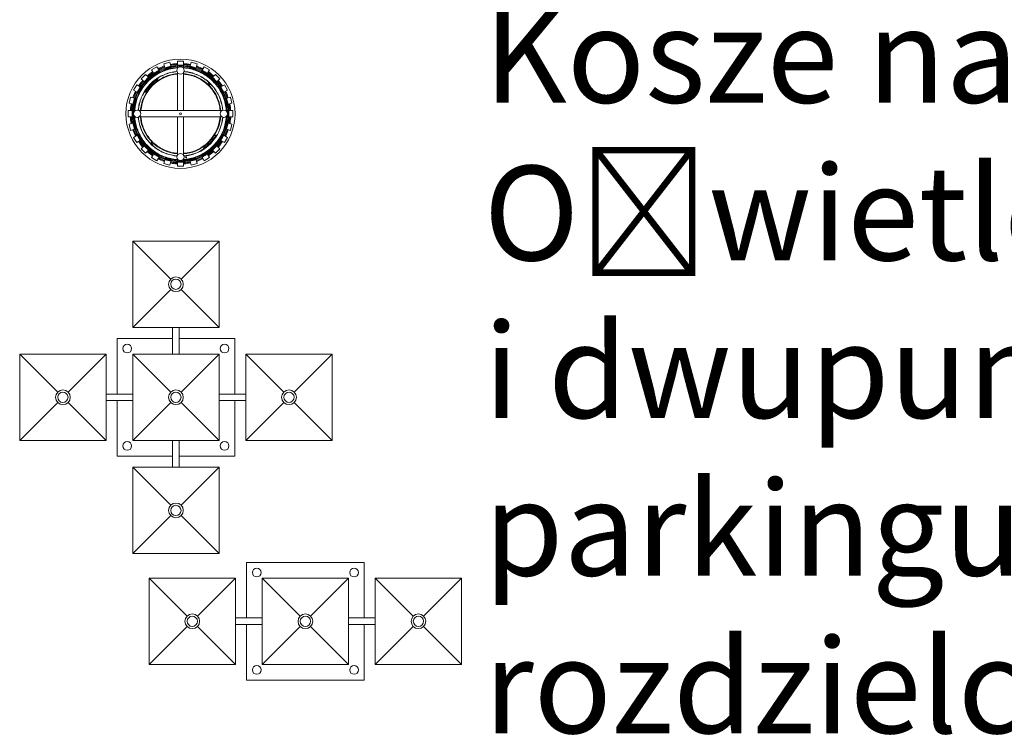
# Model space of a CAD drawing. Extents: x 6601440 to 6601733, y 5738487 to 5738717.
# Tile 122 of 129: x 6601696.06 to 6601700.54, y 5738617.96 to 5738621.2. Entities that reach past the tile are written whole.
import ezdxf

# ---------------------------------------------------------------- set-up
doc = ezdxf.new("R2010")
doc.units = 0
doc.layers.get('0').update_dxf_attribs({"linetype": 'CONTINUOUS'})
doc.layers.add('001_Dark_1 10', color=7, linetype='CONTINUOUS', lineweight=0)
doc.layers.add('001_Dark_1 20', color=7, linetype='CONTINUOUS', lineweight=0)
doc.styles.get("Standard").update_dxf_attribs({"font": 'arial.ttf'})

# ---------------------------------------------------------------- blocks, each defined once
blk = doc.blocks.new('A$C586c8042')
at = {"layer": '001_Dark_1 10'}
for points in [[(-0.0699, 0.2099), (-0.0746, 0.2281), (-0.0475, 0.2354), (-0.0428, 0.2172)], [(-0.0131, 0.2297), (-0.0157, 0.2292), (-0.0235, 0.2287), (-0.0308, 0.2276), (-0.0386, 0.2266), (-0.0449, 0.2255)], [(-0.0438, 0.2219), (-0.036, 0.2229), (-0.0287, 0.224), (-0.0209, 0.225), (-0.0136, 0.2255), (-0.0131, 0.2255)], [(-0.0433, 0.2208), (-0.0428, 0.2208), (-0.035, 0.2219), (-0.0277, 0.2235), (-0.0198, 0.224), (-0.0131, 0.2245)], [(-0.0131, 0.2214), (-0.0131, 0.2396), (0.0151, 0.2396), (0.0151, 0.2214)], [(0.0463, 0.2255), (0.0458, 0.2255), (0.0385, 0.2266), (0.0307, 0.2281), (0.0229, 0.2287), (0.0156, 0.2292), (0.0151, 0.2297)], [(0.0151, 0.2255), (0.0171, 0.2255), (0.025, 0.225), (0.0322, 0.224), (0.0401, 0.2229), (0.0453, 0.2219)], [(0.0151, 0.2245), (0.0182, 0.2245), (0.026, 0.2235), (0.0333, 0.2224), (0.0411, 0.2214), (0.0453, 0.2208)], [(0.0442, 0.2172), (0.0489, 0.2354), (0.076, 0.2281), (0.0713, 0.2099)], [(-0.0131, 0.2115), (-0.0178, 0.2115), (-0.0251, 0.2104), (-0.0324, 0.2094), (-0.0396, 0.2083), (-0.0469, 0.2068), (-0.0542, 0.2047), (-0.061, 0.2026), (-0.0683, 0.2005), (-0.0751, 0.1979), (-0.0818, 0.1953), (-0.0886, 0.1922), (-0.0954, 0.1891), (-0.1022, 0.1854), (-0.1084, 0.1818), (-0.1147, 0.1776), (-0.1209, 0.1734), (-0.1267, 0.1693), (-0.1324, 0.1646), (-0.1381, 0.1599), (-0.1438, 0.1547), (-0.1491, 0.1495), (-0.1543, 0.1443), (-0.159, 0.1385), (-0.1636, 0.1328), (-0.1683, 0.1271), (-0.1725, 0.1213), (-0.1767, 0.1151), (-0.1808, 0.1088), (-0.1845, 0.1021), (-0.1876, 0.0958), (-0.1907, 0.089), (-0.1939, 0.0823), (-0.1965, 0.0755), (-0.1991, 0.0682), (-0.2012, 0.0614), (-0.2032, 0.0541), (-0.2053, 0.0468), (-0.2064, 0.0395), (-0.2079, 0.0322), (-0.209, 0.025), (-0.2095, 0.0177), (-0.2095, 0.0151)], [(-0.0131, 0.2104), (-0.0178, 0.2099), (-0.0251, 0.2094), (-0.0324, 0.2083), (-0.0396, 0.2073), (-0.0464, 0.2057), (-0.0537, 0.2037), (-0.061, 0.2016), (-0.0678, 0.1995), (-0.0746, 0.1969), (-0.0813, 0.1943), (-0.0881, 0.1912), (-0.0949, 0.188), (-0.1016, 0.1844), (-0.1079, 0.1807), (-0.1141, 0.1766), (-0.1199, 0.1724), (-0.1261, 0.1682), (-0.1319, 0.1635), (-0.1376, 0.1588), (-0.1428, 0.1542), (-0.148, 0.149), (-0.1532, 0.1437), (-0.1584, 0.138), (-0.1631, 0.1323), (-0.1673, 0.1265), (-0.1715, 0.1203), (-0.1756, 0.1146), (-0.1798, 0.1083), (-0.1834, 0.1015), (-0.1866, 0.0953), (-0.1897, 0.0885), (-0.1928, 0.0817), (-0.1954, 0.075), (-0.198, 0.0682), (-0.2001, 0.0609), (-0.2022, 0.0541), (-0.2038, 0.0468), (-0.2053, 0.0395), (-0.2069, 0.0322), (-0.2074, 0.025), (-0.2084, 0.0177), (-0.2084, 0.0151)], [(-0.0146, 0.1932), (-0.0157, 0.1932), (-0.0225, 0.1922), (-0.0297, 0.1912), (-0.0365, 0.1901), (-0.0438, 0.1885), (-0.0506, 0.187), (-0.0574, 0.1849), (-0.0641, 0.1828), (-0.0704, 0.1802), (-0.0772, 0.1771), (-0.0834, 0.1745), (-0.0897, 0.1714), (-0.0959, 0.1677), (-0.1022, 0.1641), (-0.1079, 0.1599), (-0.1136, 0.1562), (-0.1194, 0.1516), (-0.1251, 0.1474), (-0.1303, 0.1427), (-0.135, 0.1375), (-0.1402, 0.1323), (-0.1449, 0.1271), (-0.1496, 0.1219), (-0.1537, 0.1161), (-0.1579, 0.1104), (-0.1616, 0.1047), (-0.1657, 0.0984), (-0.1689, 0.0922), (-0.172, 0.0859), (-0.1751, 0.0797), (-0.1777, 0.0729), (-0.1803, 0.0666), (-0.1829, 0.0599), (-0.185, 0.0531), (-0.1866, 0.0463), (-0.1881, 0.039), (-0.1892, 0.0322), (-0.1902, 0.025), (-0.1913, 0.0182), (-0.1913, 0.0166)], [(-0.0146, 0.1927), (-0.0157, 0.1927), (-0.0225, 0.1917), (-0.0297, 0.1906), (-0.0365, 0.1896), (-0.0433, 0.188), (-0.0506, 0.1865), (-0.0574, 0.1844), (-0.0636, 0.1823), (-0.0704, 0.1797), (-0.0772, 0.1771), (-0.0834, 0.174), (-0.0897, 0.1708), (-0.0959, 0.1672), (-0.1016, 0.1635), (-0.1079, 0.1599), (-0.1136, 0.1557), (-0.1188, 0.1516), (-0.1246, 0.1469), (-0.1298, 0.1422), (-0.135, 0.137), (-0.1397, 0.1323), (-0.1444, 0.1271), (-0.1491, 0.1213), (-0.1532, 0.1156), (-0.1574, 0.1099), (-0.1616, 0.1041), (-0.1652, 0.0984), (-0.1683, 0.0922), (-0.172, 0.0859), (-0.1746, 0.0791), (-0.1777, 0.0729), (-0.1798, 0.0661), (-0.1824, 0.0593), (-0.1845, 0.0526), (-0.186, 0.0458), (-0.1876, 0.039), (-0.1886, 0.0322), (-0.1897, 0.025), (-0.1907, 0.0182), (-0.1907, 0.0166)], [(-0.0131, 0.1833), (-0.0172, 0.1828), (-0.024, 0.1823), (-0.0308, 0.1813), (-0.0376, 0.1797), (-0.0443, 0.1781), (-0.0511, 0.1766), (-0.0574, 0.1745), (-0.0641, 0.1719), (-0.0704, 0.1693), (-0.0766, 0.1667), (-0.0829, 0.1635), (-0.0891, 0.1604), (-0.0949, 0.1568), (-0.1006, 0.1531), (-0.1063, 0.1495), (-0.1115, 0.1453), (-0.1173, 0.1406), (-0.1225, 0.1364), (-0.1272, 0.1318), (-0.1324, 0.1265), (-0.1366, 0.1213), (-0.1412, 0.1161), (-0.1454, 0.1109), (-0.1496, 0.1052), (-0.1532, 0.0995), (-0.1569, 0.0937), (-0.16, 0.0875), (-0.1631, 0.0817), (-0.1662, 0.0755), (-0.1689, 0.0687), (-0.1715, 0.0625), (-0.1735, 0.0562), (-0.1756, 0.0494), (-0.1772, 0.0427), (-0.1788, 0.0359), (-0.1798, 0.0291), (-0.1808, 0.0224), (-0.1814, 0.0156), (-0.1814, 0.0151)], [(-0.1647, 0.1469), (-0.1777, 0.1599), (-0.1579, 0.1797), (-0.1449, 0.1667)], [(-0.1256, 0.1917), (-0.1308, 0.1885), (-0.1371, 0.1839), (-0.1428, 0.1792), (-0.1491, 0.174), (-0.1506, 0.1724)], [(-0.148, 0.1698), (-0.1454, 0.1719), (-0.1397, 0.1766), (-0.1339, 0.1813), (-0.1277, 0.1859), (-0.1235, 0.1885)], [(-0.1475, 0.1693), (-0.1449, 0.1714), (-0.1386, 0.176), (-0.1329, 0.1807), (-0.1267, 0.1854), (-0.123, 0.1875)], [(-0.1214, 0.1849), (-0.1308, 0.2005), (-0.1063, 0.2146), (-0.097, 0.199)], [(-0.1209, 0.1833), (-0.1209, 0.1839), (-0.1214, 0.1849), (-0.097, 0.199), (-0.0964, 0.1979), (-0.0964, 0.1974)], [(-0.0719, 0.2182), (-0.0761, 0.2167), (-0.0829, 0.2141), (-0.0902, 0.2109), (-0.0975, 0.2078), (-0.1011, 0.2057)], [(-0.099, 0.2026), (-0.0944, 0.2052), (-0.0876, 0.2083), (-0.0803, 0.2109), (-0.073, 0.2136), (-0.0709, 0.2146)], [(-0.0985, 0.2016), (-0.0933, 0.2042), (-0.0865, 0.2073), (-0.0792, 0.2104), (-0.0719, 0.213), (-0.0704, 0.2136)], [(-0.0693, 0.2089), (-0.0699, 0.2099), (-0.0428, 0.2172), (-0.0423, 0.2162)], [(-0.0131, 0.2198), (-0.0131, 0.2203), (-0.0131, 0.2214), (0.0151, 0.2214), (0.0151, 0.2203), (0.0151, 0.2198)], [(-0.0131, 0.2162), (-0.0131, 0.2063)], [(-0.0131, 0.1896), (-0.0131, 0.0151)], [(0.0151, 0.2063), (0.0151, 0.2162)], [(0.2115, 0.0151), (0.2109, 0.0177), (0.2104, 0.025), (0.2094, 0.0322), (0.2083, 0.0395), (0.2068, 0.0468), (0.2052, 0.0541), (0.2031, 0.0614), (0.201, 0.0682), (0.1984, 0.0755), (0.1958, 0.0823), (0.1927, 0.089), (0.1896, 0.0958), (0.1859, 0.1021), (0.1823, 0.1088), (0.1786, 0.1151), (0.1745, 0.1213), (0.1698, 0.1271), (0.1656, 0.1328), (0.1609, 0.1385), (0.1557, 0.1443), (0.1505, 0.1495), (0.1453, 0.1547), (0.1401, 0.1599), (0.1344, 0.1646), (0.1286, 0.1693), (0.1224, 0.1734), (0.1161, 0.1776), (0.1099, 0.1818), (0.1036, 0.1854), (0.0974, 0.1891), (0.0906, 0.1922), (0.0838, 0.1953), (0.0771, 0.1979), (0.0698, 0.2005), (0.063, 0.2026), (0.0557, 0.2047), (0.0484, 0.2068), (0.0411, 0.2083), (0.0338, 0.2094), (0.0265, 0.2104), (0.0192, 0.2115), (0.0151, 0.2115)], [(0.2104, 0.0151), (0.2099, 0.0177), (0.2094, 0.025), (0.2083, 0.0322), (0.2073, 0.0395), (0.2057, 0.0468), (0.2042, 0.0541), (0.2021, 0.0609), (0.2, 0.0682), (0.1974, 0.075), (0.1948, 0.0817), (0.1917, 0.0885), (0.1885, 0.0953), (0.1849, 0.1015), (0.1813, 0.1083), (0.1776, 0.1146), (0.1734, 0.1203), (0.1693, 0.1265), (0.1646, 0.1323), (0.1599, 0.138), (0.1552, 0.1437), (0.15, 0.149), (0.1448, 0.1542), (0.1391, 0.1588), (0.1333, 0.1635), (0.1276, 0.1682), (0.1219, 0.1724), (0.1156, 0.1766), (0.1094, 0.1807), (0.1031, 0.1844), (0.0969, 0.188), (0.0901, 0.1912), (0.0833, 0.1943), (0.0765, 0.1969), (0.0698, 0.1995), (0.0625, 0.2016), (0.0557, 0.2037), (0.0484, 0.2057), (0.0411, 0.2073), (0.0338, 0.2083), (0.0265, 0.2094), (0.0192, 0.2099), (0.0151, 0.2104)], [(0.2094, 0.0151), (0.2089, 0.0182), (0.2083, 0.0255), (0.2073, 0.0328), (0.2057, 0.0401), (0.2042, 0.0474), (0.2026, 0.0547), (0.2005, 0.0619), (0.1984, 0.0687), (0.1958, 0.0755), (0.1932, 0.0823), (0.1901, 0.089), (0.187, 0.0958), (0.1833, 0.1026), (0.1797, 0.1088), (0.176, 0.1151), (0.1719, 0.1213), (0.1672, 0.1271), (0.163, 0.1328), (0.1578, 0.1385), (0.1531, 0.1437), (0.1479, 0.1495), (0.1427, 0.1542), (0.137, 0.1594), (0.1312, 0.1641), (0.1255, 0.1682), (0.1198, 0.1729), (0.1135, 0.1766), (0.1073, 0.1807), (0.101, 0.1844), (0.0942, 0.1875), (0.0875, 0.1912), (0.0807, 0.1938), (0.0739, 0.1964), (0.0672, 0.199), (0.0599, 0.201), (0.0531, 0.2031), (0.0458, 0.2047), (0.0385, 0.2063), (0.0312, 0.2078), (0.0239, 0.2083), (0.0166, 0.2094), (0.0151, 0.2094)], [(0.0151, 0.0151), (0.0151, 0.1896)], [(0.1833, 0.0151), (0.1828, 0.0177), (0.1823, 0.0244), (0.1813, 0.0312), (0.1802, 0.038), (0.1786, 0.0448), (0.1766, 0.051), (0.1745, 0.0578), (0.1724, 0.0646), (0.1698, 0.0708), (0.1672, 0.0771), (0.1641, 0.0833), (0.1609, 0.0896), (0.1578, 0.0953), (0.1542, 0.101), (0.15, 0.1068), (0.1458, 0.1125), (0.1417, 0.1177), (0.137, 0.1229), (0.1323, 0.1281), (0.1276, 0.1328), (0.1224, 0.1375), (0.1172, 0.1422), (0.112, 0.1463), (0.1062, 0.1505), (0.101, 0.1542), (0.0948, 0.1578), (0.089, 0.1615), (0.0828, 0.1646), (0.0765, 0.1677), (0.0703, 0.1703), (0.064, 0.1729), (0.0573, 0.175), (0.051, 0.1771), (0.0442, 0.1786), (0.0375, 0.1802), (0.0307, 0.1813), (0.0239, 0.1823), (0.0171, 0.1833), (0.0151, 0.1833)], [(0.0151, 0.1813), (0.0161, 0.1807), (0.0229, 0.1802), (0.0296, 0.1792), (0.0364, 0.1781), (0.0432, 0.1766), (0.05, 0.175), (0.0562, 0.1729), (0.0625, 0.1708), (0.0692, 0.1682), (0.0755, 0.1656), (0.0817, 0.1625), (0.0875, 0.1594), (0.0937, 0.1562), (0.0995, 0.1526), (0.1052, 0.1484), (0.1104, 0.1443), (0.1156, 0.1401), (0.1208, 0.1359), (0.126, 0.1312), (0.1307, 0.1265), (0.1354, 0.1213), (0.1401, 0.1161), (0.1443, 0.1109), (0.1484, 0.1052), (0.1521, 0.0995), (0.1557, 0.0937), (0.1594, 0.088), (0.1625, 0.0817), (0.1651, 0.0755), (0.1682, 0.0692), (0.1703, 0.063), (0.1729, 0.0567), (0.1745, 0.05), (0.1766, 0.0432), (0.1776, 0.0369), (0.1792, 0.0302), (0.1802, 0.0234), (0.1807, 0.0166), (0.1807, 0.0151)], [(0.1932, 0.0166), (0.1922, 0.0229), (0.1917, 0.0296), (0.1901, 0.0369), (0.1891, 0.0437), (0.187, 0.0505), (0.1854, 0.0573), (0.1828, 0.064), (0.1807, 0.0708), (0.1776, 0.0776), (0.175, 0.0838), (0.1719, 0.0901), (0.1682, 0.0963), (0.1646, 0.1026), (0.1609, 0.1083), (0.1568, 0.114), (0.1526, 0.1198), (0.1479, 0.1255), (0.1432, 0.1307), (0.1385, 0.1359), (0.1333, 0.1411), (0.1281, 0.1458), (0.1229, 0.15), (0.1172, 0.1547), (0.1114, 0.1588), (0.1057, 0.163), (0.1, 0.1667), (0.0937, 0.1698), (0.0875, 0.1734), (0.0812, 0.1766), (0.0744, 0.1792), (0.0677, 0.1818), (0.0614, 0.1844), (0.0547, 0.1865), (0.0474, 0.188), (0.0406, 0.1896), (0.0338, 0.1912), (0.0265, 0.1922), (0.0197, 0.1927), (0.0166, 0.1932)], [(0.1927, 0.0166), (0.1917, 0.0229), (0.1912, 0.0296), (0.1896, 0.0369), (0.1885, 0.0437), (0.1865, 0.0505), (0.1849, 0.0573), (0.1823, 0.064), (0.1802, 0.0708), (0.1776, 0.0771), (0.1745, 0.0838), (0.1714, 0.0901), (0.1677, 0.0963), (0.1646, 0.1021), (0.1604, 0.1083), (0.1562, 0.114), (0.1521, 0.1198), (0.1479, 0.125), (0.1432, 0.1302), (0.138, 0.1354), (0.1333, 0.1406), (0.1281, 0.1453), (0.1224, 0.15), (0.1172, 0.1542), (0.1114, 0.1583), (0.1057, 0.1625), (0.0995, 0.1661), (0.0932, 0.1698), (0.087, 0.1729), (0.0807, 0.176), (0.0744, 0.1786), (0.0677, 0.1813), (0.0609, 0.1839), (0.0541, 0.1859), (0.0474, 0.1875), (0.0406, 0.1891), (0.0338, 0.1906), (0.0265, 0.1917), (0.0197, 0.1922), (0.0166, 0.1927)], [(0.0437, 0.2162), (0.0442, 0.2162), (0.0442, 0.2172), (0.0713, 0.2099), (0.0713, 0.2089)], [(0.0724, 0.2146), (0.0765, 0.213), (0.0838, 0.2104), (0.0911, 0.2073), (0.0979, 0.2042), (0.101, 0.2026)], [(0.0724, 0.2136), (0.0781, 0.2115), (0.0849, 0.2089), (0.0922, 0.2057), (0.0989, 0.2026), (0.1005, 0.2016)], [(0.1031, 0.2057), (0.0974, 0.2083), (0.0901, 0.2115), (0.0828, 0.2146), (0.076, 0.2172), (0.0734, 0.2182)], [(0.0979, 0.1974), (0.0984, 0.1979), (0.0989, 0.199), (0.1234, 0.1849), (0.1224, 0.1839), (0.1224, 0.1833)], [(0.0989, 0.199), (0.1078, 0.2146), (0.1323, 0.2005), (0.1234, 0.1849)], [(0.125, 0.1875), (0.1255, 0.187), (0.1318, 0.1828), (0.138, 0.1781), (0.1437, 0.1734), (0.149, 0.1693)], [(0.1255, 0.1885), (0.1307, 0.1849), (0.137, 0.1802), (0.1432, 0.1755), (0.149, 0.1708), (0.15, 0.1698)], [(0.1526, 0.1724), (0.149, 0.1755), (0.1432, 0.1802), (0.137, 0.1849), (0.1307, 0.1896), (0.1271, 0.1917)], [(0.1469, 0.1667), (0.1599, 0.1797), (0.1797, 0.1599), (0.1667, 0.1469)], [(-0.1704, 0.1526), (-0.1709, 0.1521), (-0.1756, 0.1463), (-0.1808, 0.1401), (-0.1855, 0.1344), (-0.1897, 0.1276)], [(-0.1866, 0.1255), (-0.186, 0.1265), (-0.1819, 0.1328), (-0.1772, 0.1385), (-0.1725, 0.1448), (-0.1678, 0.15)], [(-0.1855, 0.125), (-0.185, 0.1255), (-0.1808, 0.1318), (-0.1761, 0.138), (-0.1715, 0.1443), (-0.1673, 0.149)], [(-0.1636, 0.1458), (-0.1642, 0.1458), (-0.1647, 0.1469), (-0.1449, 0.1667), (-0.1444, 0.1661), (-0.1438, 0.1656)], [(0.1458, 0.1656), (0.1458, 0.1661), (0.1469, 0.1667), (0.1667, 0.1469), (0.1656, 0.1458)], [(0.1687, 0.149), (0.1708, 0.1469), (0.176, 0.1406), (0.1807, 0.1349), (0.1849, 0.1286), (0.1875, 0.125)], [(0.1698, 0.15), (0.1703, 0.149), (0.1755, 0.1432), (0.1802, 0.137), (0.1844, 0.1312), (0.1885, 0.1255)], [(0.1917, 0.1276), (0.1901, 0.1292), (0.1859, 0.1359), (0.1813, 0.1417), (0.1766, 0.1479), (0.1724, 0.1526)], [(-0.2038, 0.1031), (-0.2048, 0.101), (-0.2084, 0.0937), (-0.2111, 0.087), (-0.2142, 0.0797), (-0.2163, 0.0739)], [(-0.197, 0.0989), (-0.2126, 0.1083), (-0.1985, 0.1328), (-0.1829, 0.1234)], [(-0.2126, 0.0729), (-0.2105, 0.0786), (-0.2074, 0.0859), (-0.2048, 0.0927), (-0.2012, 0.1), (-0.2006, 0.101)], [(-0.2116, 0.0724), (-0.2095, 0.0781), (-0.2069, 0.0854), (-0.2038, 0.0922), (-0.2006, 0.0989), (-0.1996, 0.1005)], [(-0.1954, 0.0984), (-0.1959, 0.0984), (-0.197, 0.0989), (-0.1829, 0.1234), (-0.1819, 0.1229), (-0.1814, 0.1224)], [(-0.1605, 0.0984), (-0.1605, 0.0989), (-0.16, 0.1), (-0.159, 0.1015), (-0.1579, 0.1031), (-0.1563, 0.1052), (-0.1548, 0.1078), (-0.1532, 0.1104), (-0.1511, 0.113), (-0.1496, 0.1156), (-0.1475, 0.1177), (-0.1464, 0.1193), (-0.1459, 0.1193)], [(0.1833, 0.1224), (0.1833, 0.1229), (0.1844, 0.1234), (0.1984, 0.0989), (0.1974, 0.0984)], [(0.1844, 0.1234), (0.2005, 0.1328), (0.2146, 0.1083), (0.1984, 0.0989)], [(0.2016, 0.1005), (0.2042, 0.0953), (0.2073, 0.0885), (0.2099, 0.0812), (0.2125, 0.0739), (0.213, 0.0724)], [(0.2026, 0.101), (0.2042, 0.0979), (0.2073, 0.0911), (0.2099, 0.0838), (0.2125, 0.0771), (0.2141, 0.0729)], [(0.2177, 0.0739), (0.2151, 0.0812), (0.2125, 0.0885), (0.2094, 0.0958), (0.2057, 0.1026), (0.2057, 0.1031)], [(-0.2157, 0.0442), (-0.2335, 0.0494), (-0.2262, 0.0765), (-0.2084, 0.0718)], [(-0.2236, 0.0468), (-0.2241, 0.0421), (-0.2256, 0.0349), (-0.2267, 0.027), (-0.2272, 0.0192), (-0.2277, 0.0151)], [(-0.2236, 0.0151), (-0.2236, 0.0192), (-0.2225, 0.027), (-0.2215, 0.0343), (-0.2204, 0.0421), (-0.2199, 0.0458)], [(-0.2225, 0.0151), (-0.2225, 0.0182), (-0.2215, 0.026), (-0.221, 0.0338), (-0.2194, 0.0411), (-0.2189, 0.0453)], [(-0.2142, 0.0442), (-0.2157, 0.0442), (-0.2084, 0.0718), (-0.2069, 0.0713)], [(0.2083, 0.0713), (0.2089, 0.0713), (0.2099, 0.0718), (0.2172, 0.0442), (0.2162, 0.0442), (0.2156, 0.0442)], [(0.2099, 0.0718), (0.2276, 0.0765), (0.2349, 0.0494), (0.2172, 0.0442)], [(0.2203, 0.0453), (0.2203, 0.0448), (0.2219, 0.0369), (0.2229, 0.0296), (0.224, 0.0218), (0.2245, 0.0151)], [(0.2214, 0.0458), (0.2224, 0.0401), (0.224, 0.0322), (0.2245, 0.025), (0.2255, 0.0171), (0.2255, 0.0151)], [(0.2292, 0.0151), (0.2287, 0.0213), (0.2281, 0.0291), (0.2271, 0.0369), (0.2255, 0.0442), (0.225, 0.0468)], [(-0.2194, -0.0131), (-0.2376, -0.0131), (-0.2376, 0.0151), (-0.2194, 0.0151)], [(-0.2178, -0.0131), (-0.2183, -0.0131), (-0.2194, -0.0131), (-0.2194, 0.0151), (-0.2183, 0.0151), (-0.2178, 0.0151)], [(-0.2043, 0.0151), (-0.2147, 0.0151), (-0.2147, -0.0131), (-0.2043, -0.0131)], [(0.1896, 0.0151), (-0.1876, 0.0151)], [(0.2063, -0.0131), (0.2167, -0.0131), (0.2167, 0.0151), (0.2063, 0.0151)], [(0.2198, 0.0151), (0.2214, 0.0151), (0.2214, -0.0131), (0.2198, -0.0131)], [(0.2214, 0.0151), (0.2396, 0.0151), (0.2396, -0.0131), (0.2214, -0.0131)], [(-0.2084, -0.0693), (-0.2262, -0.0746), (-0.2335, -0.0469), (-0.2157, -0.0423)], [(-0.2277, -0.0131), (-0.2272, -0.0193), (-0.2262, -0.0271), (-0.2251, -0.0344), (-0.2241, -0.0423), (-0.2236, -0.0443)], [(-0.2199, -0.0433), (-0.2199, -0.0417), (-0.2215, -0.0339), (-0.2225, -0.0266), (-0.2236, -0.0188), (-0.2236, -0.0131)], [(-0.2189, -0.0433), (-0.2189, -0.0423), (-0.2204, -0.035), (-0.2215, -0.0271), (-0.222, -0.0198), (-0.2225, -0.0131)], [(-0.2069, -0.0693), (-0.2084, -0.0693), (-0.2157, -0.0423), (-0.2142, -0.0423), (-0.2142, -0.0417)], [(-0.2095, -0.0131), (-0.209, -0.0193), (-0.2084, -0.0266), (-0.2074, -0.0339), (-0.2058, -0.0412), (-0.2043, -0.0485), (-0.2022, -0.0558), (-0.2001, -0.0626), (-0.198, -0.0699), (-0.1954, -0.0766), (-0.1923, -0.0834), (-0.1892, -0.0902), (-0.186, -0.097), (-0.1824, -0.1032), (-0.1788, -0.11), (-0.1746, -0.1157), (-0.1704, -0.122), (-0.1662, -0.1282), (-0.1616, -0.1339), (-0.1563, -0.1392), (-0.1517, -0.1449), (-0.1464, -0.1501), (-0.1407, -0.1553), (-0.1355, -0.16), (-0.1298, -0.1647), (-0.1235, -0.1694), (-0.1178, -0.1735), (-0.1115, -0.1777), (-0.1053, -0.1814), (-0.0985, -0.185), (-0.0923, -0.1881), (-0.0855, -0.1913), (-0.0787, -0.1944), (-0.0719, -0.197), (-0.0647, -0.1996), (-0.0574, -0.2017), (-0.0506, -0.2038), (-0.0433, -0.2053), (-0.036, -0.2069), (-0.0287, -0.2079), (-0.0214, -0.209), (-0.0141, -0.2095), (-0.0131, -0.2095)], [(-0.2084, -0.0131), (-0.2079, -0.0193), (-0.2074, -0.0266), (-0.2064, -0.0339), (-0.2048, -0.0412), (-0.2032, -0.048), (-0.2012, -0.0553), (-0.1991, -0.0626), (-0.197, -0.0693), (-0.1944, -0.0761), (-0.1913, -0.0829), (-0.1881, -0.0897), (-0.185, -0.0964), (-0.1814, -0.1027), (-0.1777, -0.1089), (-0.1735, -0.1152), (-0.1694, -0.1214), (-0.1652, -0.1272), (-0.1605, -0.1329), (-0.1558, -0.1386), (-0.1506, -0.1438), (-0.1454, -0.1491), (-0.1402, -0.1543), (-0.1345, -0.159), (-0.1287, -0.1636), (-0.123, -0.1683), (-0.1173, -0.1725), (-0.111, -0.1767), (-0.1048, -0.1803), (-0.098, -0.184), (-0.0917, -0.1876), (-0.085, -0.1907), (-0.0782, -0.1933), (-0.0714, -0.1959), (-0.0641, -0.1985), (-0.0574, -0.2006), (-0.0501, -0.2027), (-0.0428, -0.2043), (-0.036, -0.2058), (-0.0287, -0.2069), (-0.0214, -0.2079), (-0.0141, -0.2084), (-0.0131, -0.2084)], [(-0.2074, -0.0131), (-0.2074, -0.0162), (-0.2064, -0.0235), (-0.2053, -0.0308), (-0.2043, -0.0381), (-0.2027, -0.0454), (-0.2006, -0.0527), (-0.1991, -0.0594), (-0.1965, -0.0667), (-0.1939, -0.0735), (-0.1913, -0.0803), (-0.1881, -0.0871), (-0.185, -0.0938), (-0.1819, -0.1001), (-0.1777, -0.1069), (-0.1741, -0.1131), (-0.1699, -0.1188), (-0.1657, -0.1251), (-0.161, -0.1308), (-0.1563, -0.1366), (-0.1511, -0.1418), (-0.1464, -0.147), (-0.1407, -0.1522), (-0.1355, -0.1569), (-0.1298, -0.1616), (-0.124, -0.1662), (-0.1178, -0.1704), (-0.1115, -0.1746), (-0.1053, -0.1788), (-0.099, -0.1824), (-0.0928, -0.1855), (-0.086, -0.1886), (-0.0792, -0.1918), (-0.0725, -0.1944), (-0.0652, -0.197), (-0.0584, -0.1991), (-0.0511, -0.2012), (-0.0438, -0.2027), (-0.037, -0.2043), (-0.0297, -0.2053), (-0.0225, -0.2064), (-0.0152, -0.2069), (-0.0131, -0.2074)], [(-0.1913, -0.0146), (-0.1913, -0.0172), (-0.1902, -0.024), (-0.1892, -0.0313), (-0.1876, -0.0381), (-0.186, -0.0454), (-0.1845, -0.0522), (-0.1824, -0.0589), (-0.1803, -0.0657), (-0.1777, -0.0719), (-0.1746, -0.0787), (-0.1715, -0.085), (-0.1683, -0.0912), (-0.1647, -0.0975), (-0.161, -0.1032), (-0.1574, -0.1095), (-0.1532, -0.1152), (-0.1485, -0.1204), (-0.1438, -0.1261), (-0.1392, -0.1313), (-0.1345, -0.1366), (-0.1293, -0.1412), (-0.124, -0.1459), (-0.1183, -0.1501), (-0.1126, -0.1548), (-0.1069, -0.1584), (-0.1011, -0.1626), (-0.0949, -0.1662), (-0.0886, -0.1694), (-0.0824, -0.173), (-0.0761, -0.1756), (-0.0693, -0.1782), (-0.0626, -0.1808), (-0.0563, -0.1829), (-0.049, -0.185), (-0.0423, -0.1866), (-0.0355, -0.1881), (-0.0287, -0.1897), (-0.0214, -0.1902), (-0.0146, -0.1913)], [(-0.1907, -0.0146), (-0.1907, -0.0172), (-0.1897, -0.024), (-0.1886, -0.0313), (-0.1876, -0.0381), (-0.186, -0.0449), (-0.184, -0.0516), (-0.1819, -0.0584), (-0.1798, -0.0652), (-0.1772, -0.0719), (-0.1741, -0.0782), (-0.1715, -0.085), (-0.1678, -0.0912), (-0.1647, -0.097), (-0.1605, -0.1032), (-0.1569, -0.1089), (-0.1527, -0.1147), (-0.1485, -0.1204), (-0.1438, -0.1256), (-0.1392, -0.1308), (-0.1339, -0.136), (-0.1287, -0.1407), (-0.1235, -0.1454), (-0.1183, -0.1501), (-0.1126, -0.1543), (-0.1069, -0.1584), (-0.1006, -0.1621), (-0.0949, -0.1657), (-0.0886, -0.1694), (-0.0824, -0.1725), (-0.0756, -0.1751), (-0.0693, -0.1777), (-0.0626, -0.1803), (-0.0558, -0.1824), (-0.049, -0.1845), (-0.0423, -0.186), (-0.0355, -0.1876), (-0.0282, -0.1892), (-0.0214, -0.1897), (-0.0146, -0.1907)], [(-0.1876, -0.0131), (0.1896, -0.0131)], [(-0.0131, -0.1788), (-0.0146, -0.1788), (-0.0214, -0.1782), (-0.0282, -0.1772), (-0.035, -0.1761), (-0.0412, -0.1746), (-0.048, -0.1725), (-0.0548, -0.1709), (-0.061, -0.1683), (-0.0673, -0.1662), (-0.0735, -0.1636), (-0.0798, -0.1605), (-0.086, -0.1574), (-0.0917, -0.1537), (-0.0975, -0.1501), (-0.1032, -0.1464), (-0.1089, -0.1423), (-0.1141, -0.1381), (-0.1194, -0.1339), (-0.1246, -0.1293), (-0.1293, -0.124), (-0.1339, -0.1194), (-0.1381, -0.1141), (-0.1423, -0.1089), (-0.1464, -0.1032), (-0.1506, -0.0975), (-0.1543, -0.0917), (-0.1574, -0.086), (-0.1605, -0.0798), (-0.1636, -0.0735), (-0.1662, -0.0673), (-0.1689, -0.061), (-0.1709, -0.0542), (-0.173, -0.048), (-0.1746, -0.0412), (-0.1761, -0.0344), (-0.1772, -0.0282), (-0.1782, -0.0214), (-0.1793, -0.0141), (-0.1793, -0.0131)], [(-0.0131, -0.0131), (-0.0131, -0.1876)], [(0.0151, -0.1876), (0.0151, -0.0131)], [(0.0151, -0.1814), (0.0156, -0.1814), (0.0224, -0.1803), (0.0291, -0.1798), (0.0359, -0.1782), (0.0427, -0.1772), (0.0494, -0.1751), (0.0562, -0.1735), (0.0625, -0.1709), (0.0687, -0.1689), (0.0755, -0.1662), (0.0817, -0.1631), (0.0875, -0.16), (0.0937, -0.1563), (0.0995, -0.1527), (0.1052, -0.1491), (0.1109, -0.1449), (0.1161, -0.1407), (0.1213, -0.1366), (0.1265, -0.1319), (0.1312, -0.1272), (0.1364, -0.122), (0.1406, -0.1168), (0.1453, -0.1115), (0.149, -0.1058), (0.1531, -0.1001), (0.1568, -0.0944), (0.1604, -0.0886), (0.1635, -0.0824), (0.1667, -0.0761), (0.1693, -0.0699), (0.1719, -0.0636), (0.1745, -0.0574), (0.1766, -0.0506), (0.1781, -0.0438), (0.1797, -0.037), (0.1813, -0.0303), (0.1823, -0.0235), (0.1828, -0.0167), (0.1833, -0.0131)], [(0.2156, -0.0417), (0.2162, -0.0423), (0.2172, -0.0423), (0.2099, -0.0693), (0.2089, -0.0693), (0.2083, -0.0693)], [(0.2172, -0.0423), (0.2349, -0.0469), (0.2276, -0.0746), (0.2099, -0.0693)], [(0.2245, -0.0131), (0.224, -0.0162), (0.2235, -0.024), (0.2224, -0.0313), (0.2214, -0.0391), (0.2203, -0.0433)], [(0.2255, -0.0131), (0.225, -0.0209), (0.224, -0.0287), (0.2229, -0.036), (0.2214, -0.0433)], [(0.225, -0.0443), (0.2261, -0.0402), (0.2271, -0.0329), (0.2281, -0.0251), (0.2292, -0.0172), (0.2292, -0.0131)], [(-0.2163, -0.0714), (-0.2157, -0.0719), (-0.2131, -0.0792), (-0.2105, -0.0865), (-0.2074, -0.0938), (-0.2043, -0.1006), (-0.2038, -0.1011)], [(-0.2006, -0.099), (-0.2038, -0.0923), (-0.2069, -0.0855), (-0.2095, -0.0782), (-0.2121, -0.0714), (-0.2126, -0.0709)], [(-0.1996, -0.0985), (-0.2022, -0.0933), (-0.2053, -0.086), (-0.2084, -0.0792), (-0.2111, -0.0719), (-0.2116, -0.0704)], [(0.213, -0.0704), (0.2109, -0.0761), (0.2083, -0.0829), (0.2052, -0.0902), (0.2021, -0.097), (0.2016, -0.0985)], [(0.2141, -0.0709), (0.2136, -0.073), (0.2109, -0.0803), (0.2078, -0.0871), (0.2047, -0.0944), (0.2026, -0.099)], [(0.2057, -0.1011), (0.2068, -0.099), (0.2099, -0.0917), (0.213, -0.0845), (0.2156, -0.0777), (0.2177, -0.0714)], [(-0.1829, -0.1214), (-0.1985, -0.1303), (-0.2126, -0.1063), (-0.197, -0.097)], [(-0.1814, -0.1204), (-0.1819, -0.1209), (-0.1829, -0.1214), (-0.197, -0.097), (-0.1959, -0.0964), (-0.1954, -0.0959)], [(-0.1897, -0.1251), (-0.1886, -0.1272), (-0.184, -0.1334), (-0.1793, -0.1397), (-0.1746, -0.1459), (-0.1704, -0.1506)], [(-0.1678, -0.148), (-0.1715, -0.1438), (-0.1761, -0.1381), (-0.1808, -0.1319), (-0.185, -0.1256), (-0.1866, -0.1235)], [(-0.1673, -0.147), (-0.1694, -0.1444), (-0.1741, -0.1386), (-0.1788, -0.1324), (-0.1834, -0.1261), (-0.1855, -0.123)], [(0.1875, -0.123), (0.187, -0.1235), (0.1828, -0.1298), (0.1781, -0.136), (0.1734, -0.1418), (0.1687, -0.147)], [(0.1885, -0.1235), (0.1859, -0.1272), (0.1813, -0.1334), (0.1766, -0.1397), (0.1719, -0.1454), (0.1698, -0.148)], [(0.1724, -0.1506), (0.1724, -0.1501), (0.1776, -0.1444), (0.1823, -0.1381), (0.187, -0.1319), (0.1912, -0.1256), (0.1917, -0.1251)], [(0.1974, -0.0959), (0.1974, -0.0964), (0.1984, -0.097), (0.1844, -0.1214), (0.1833, -0.1209), (0.1833, -0.1204)], [(0.1984, -0.097), (0.2146, -0.1063), (0.2005, -0.1303), (0.1844, -0.1214)], [(-0.1449, -0.1647), (-0.1579, -0.1777), (-0.1777, -0.1579), (-0.1647, -0.1449)], [(-0.1438, -0.1636), (-0.1444, -0.1636), (-0.1449, -0.1647), (-0.1647, -0.1449), (-0.1642, -0.1438), (-0.1636, -0.1438)], [(-0.1506, -0.1704), (-0.1475, -0.173), (-0.1412, -0.1782), (-0.1355, -0.1829), (-0.1293, -0.1871), (-0.1256, -0.1897)], [(-0.1235, -0.1866), (-0.1261, -0.185), (-0.1324, -0.1803), (-0.1381, -0.1756), (-0.1444, -0.1709), (-0.148, -0.1678)], [(-0.123, -0.1855), (-0.1235, -0.185), (-0.1298, -0.1808), (-0.136, -0.1761), (-0.1423, -0.1715), (-0.1475, -0.1668)], [(0.149, -0.1668), (0.1463, -0.1689), (0.1406, -0.1741), (0.1344, -0.1788), (0.1281, -0.1829), (0.125, -0.1855)], [(0.15, -0.1678), (0.1443, -0.1725), (0.1385, -0.1772), (0.1323, -0.1814), (0.126, -0.186), (0.1255, -0.1866)], [(0.1271, -0.1897), (0.1323, -0.186), (0.1385, -0.1819), (0.1448, -0.1767), (0.1505, -0.172), (0.1526, -0.1704)], [(0.1656, -0.1438), (0.1667, -0.1449), (0.1469, -0.1647), (0.1458, -0.1636)], [(0.1667, -0.1449), (0.1797, -0.1579), (0.1599, -0.1777), (0.1469, -0.1647)], [(-0.097, -0.1965), (-0.1063, -0.2126), (-0.1308, -0.1985), (-0.1214, -0.1824)], [(-0.0964, -0.1954), (-0.0964, -0.1959), (-0.097, -0.1965), (-0.1214, -0.1824), (-0.1209, -0.1819), (-0.1209, -0.1814)], [(-0.1011, -0.2038), (-0.0954, -0.2064), (-0.0886, -0.2095), (-0.0813, -0.2126), (-0.074, -0.2152), (-0.0719, -0.2157)], [(-0.0709, -0.2121), (-0.0714, -0.2121), (-0.0787, -0.2095), (-0.0855, -0.2069), (-0.0928, -0.2038), (-0.099, -0.2006)], [(-0.0704, -0.2111), (-0.0761, -0.2095), (-0.0834, -0.2064), (-0.0902, -0.2038), (-0.097, -0.2001), (-0.0985, -0.1996)], [(-0.0428, -0.2152), (-0.0475, -0.2329), (-0.0746, -0.2256), (-0.0699, -0.2079)], [(-0.0423, -0.2137), (-0.0423, -0.2142), (-0.0428, -0.2152), (-0.0699, -0.2079), (-0.0693, -0.2069), (-0.0693, -0.2064)], [(-0.0449, -0.223), (-0.0443, -0.223), (-0.0365, -0.2246), (-0.0292, -0.2256), (-0.0214, -0.2267), (-0.0136, -0.2272), (-0.0131, -0.2272)], [(-0.0131, -0.2236), (-0.0193, -0.223), (-0.0266, -0.2225), (-0.0344, -0.2215), (-0.0417, -0.2199), (-0.0438, -0.2194)], [(-0.0131, -0.2225), (-0.0167, -0.222), (-0.024, -0.2215), (-0.0318, -0.2204), (-0.0391, -0.2194), (-0.0433, -0.2183)], [(-0.0131, -0.2043), (-0.0131, -0.2142)], [(0.0151, -0.2178), (0.0151, -0.2142), (0.0151, -0.2178), (0.0151, -0.2194), (-0.0131, -0.2194), (-0.0131, -0.2178)], [(0.0151, -0.2194), (0.0151, -0.2376), (-0.0131, -0.2376), (-0.0131, -0.2194)], [(0.0562, -0.2032), (0.0557, -0.2012), (0.0489, -0.2032), (0.0421, -0.2048), (0.0354, -0.2058), (0.0281, -0.2069), (0.0213, -0.2079), (0.0151, -0.2084)], [(0.0552, -0.2038), (0.0494, -0.2048), (0.0427, -0.2064), (0.0354, -0.2079), (0.0286, -0.209), (0.0213, -0.2095), (0.0151, -0.21)], [(0.0151, -0.2142), (0.0151, -0.2043)], [(0.0453, -0.2183), (0.0442, -0.2189), (0.0369, -0.2199), (0.0291, -0.221), (0.0218, -0.222), (0.0151, -0.2225)], [(0.0453, -0.2194), (0.0416, -0.2204), (0.0343, -0.2215), (0.0265, -0.2225), (0.0192, -0.223), (0.0151, -0.2236)], [(0.0151, -0.2272), (0.0171, -0.2272), (0.025, -0.2267), (0.0328, -0.2256), (0.0401, -0.2241), (0.0463, -0.223)], [(0.0713, -0.2064), (0.0713, -0.2069), (0.0713, -0.2079), (0.0442, -0.2152), (0.0442, -0.2142), (0.0437, -0.2137)], [(0.0713, -0.2079), (0.076, -0.2256), (0.0489, -0.2329), (0.0442, -0.2152)], [(0.1005, -0.1996), (0.0953, -0.2022), (0.088, -0.2053), (0.0812, -0.2079), (0.0739, -0.2105), (0.0724, -0.2111)], [(0.101, -0.2006), (0.0995, -0.2012), (0.0927, -0.2043), (0.0854, -0.2074), (0.0786, -0.21), (0.0724, -0.2121)], [(0.0734, -0.2157), (0.0776, -0.2147), (0.0849, -0.2116), (0.0922, -0.209), (0.0989, -0.2058), (0.1031, -0.2038)], [(0.1224, -0.1814), (0.1224, -0.1819), (0.1234, -0.1824), (0.0989, -0.1965), (0.0984, -0.1959), (0.0979, -0.1954)], [(0.1234, -0.1824), (0.1323, -0.1985), (0.1078, -0.2126), (0.0989, -0.1965)]]:
    blk.add_lwpolyline(points, dxfattribs=at)
for points in [[(-0.0928, 0.1917), (-0.1173, 0.1776), (-0.1188, 0.1802), (-0.0944, 0.1943)], [(-0.0412, 0.2125), (-0.0402, 0.2094), (-0.0673, 0.2021), (-0.0683, 0.2052)], [(0.0692, 0.2021), (0.0421, 0.2094), (0.0432, 0.2125), (0.0703, 0.2052)], [(0.1208, 0.1802), (0.1187, 0.1776), (0.0948, 0.1917), (0.0963, 0.1943)], [(-0.161, 0.1432), (-0.1412, 0.163), (-0.1386, 0.1609), (-0.159, 0.1406)], [(0.1604, 0.1406), (0.1406, 0.1609), (0.1432, 0.163), (0.163, 0.1432)], [(-0.1923, 0.0963), (-0.1782, 0.1208), (-0.1756, 0.1193), (-0.1897, 0.0948)], [(0.1943, 0.0963), (0.1912, 0.0948), (0.1771, 0.1193), (0.1802, 0.1208)], [(-0.2032, 0.0703), (-0.2001, 0.0692), (-0.2074, 0.0421), (-0.2105, 0.0432)], [(0.2125, 0.0432), (0.2089, 0.0421), (0.2016, 0.0692), (0.2052, 0.0703)], [(-0.2032, -0.0683), (-0.2105, -0.0412), (-0.2074, -0.0402), (-0.2001, -0.0673)], [(0.2052, -0.0683), (0.2016, -0.0673), (0.2089, -0.0402), (0.2125, -0.0412)], [(-0.1923, -0.0944), (-0.1897, -0.0928), (-0.1756, -0.1168), (-0.1782, -0.1188)], [(-0.1324, -0.1319), (-0.1308, -0.1334), (-0.1293, -0.135), (-0.1277, -0.1366), (-0.1261, -0.1381), (-0.1251, -0.1386), (-0.1246, -0.1392), (-0.1251, -0.1386), (-0.1267, -0.1376), (-0.1277, -0.1366), (-0.1298, -0.135), (-0.1313, -0.1329), (-0.1329, -0.1319), (-0.1339, -0.1303), (-0.1345, -0.1298), (-0.1339, -0.1303), (-0.1334, -0.1308)], [(0.1802, -0.1188), (0.1771, -0.1168), (0.1912, -0.0928), (0.1943, -0.0944)], [(-0.161, -0.1412), (-0.159, -0.1386), (-0.1386, -0.1584), (-0.1412, -0.161)], [(-0.0944, -0.1923), (-0.1188, -0.1782), (-0.1173, -0.1751), (-0.0928, -0.1892)], [(0.0963, -0.1923), (0.0948, -0.1892), (0.1187, -0.1751), (0.1208, -0.1782)], [(0.1432, -0.161), (0.1406, -0.1584), (0.1604, -0.1386), (0.163, -0.1412)], [(-0.0683, -0.2032), (-0.0673, -0.1996), (-0.0402, -0.2069), (-0.0412, -0.2105)], [(0.0244, -0.1959), (0.0239, -0.1965), (0.0239, -0.1975), (0.0239, -0.198), (0.0244, -0.1985), (0.025, -0.1991), (0.026, -0.1996), (0.0265, -0.1996), (0.0276, -0.1991), (0.0281, -0.1985), (0.0286, -0.198), (0.0286, -0.197), (0.0286, -0.1965), (0.0281, -0.1954), (0.0276, -0.1949), (0.0265, -0.1949), (0.0255, -0.1949), (0.025, -0.1954)], [(0.0432, -0.2105), (0.0421, -0.2069), (0.0692, -0.1996), (0.0703, -0.2032)]]:
    blk.add_lwpolyline(points, close=True, dxfattribs=at)
for points in [[(-0.1225, 0.1432), (-0.123, 0.1437), (-0.1209, 0.1453), (-0.1183, 0.1474), (-0.1157, 0.1495), (-0.1136, 0.1516), (-0.111, 0.1531), (-0.1089, 0.1547), (-0.1069, 0.1562), (-0.1053, 0.1573), (-0.1037, 0.1583), (-0.1027, 0.1588), (-0.1022, 0.1588), (-0.1027, 0.1583), (-0.1037, 0.1578), (-0.1048, 0.1573), (-0.1063, 0.1557), (-0.1084, 0.1547), (-0.1105, 0.1531), (-0.1121, 0.1516, 0.08541), (-0.1543, 0.1083), (-0.1558, 0.1057), (-0.1574, 0.1036), (-0.1584, 0.1015), (-0.1595, 0.1), (-0.16, 0.0989), (-0.1605, 0.0984), (-0.161, 0.0979)], [(0.2094, -0.0131, -0.142038), (0.1661, -0.1267, -0.214848), (0.0151, -0.2074)], [(0.1927, -0.0146, -0.143462), (0.1531, -0.1168, -0.205207), (0.0166, -0.1907)], [(0.1932, -0.0146, -0.142099), (0.1531, -0.1168, -0.211151), (0.0166, -0.1913)], [(0.0557, -0.2017), (0.0588, -0.2006), (0.0661, -0.1985), (0.0729, -0.1959), (0.0797, -0.1933), (0.0864, -0.1907), (0.0932, -0.1876), (0.1, -0.184), (0.1062, -0.1803), (0.1125, -0.1767), (0.1187, -0.1725), (0.125, -0.1683), (0.1307, -0.1636), (0.1364, -0.159), (0.1422, -0.1543), (0.1474, -0.1491), (0.1526, -0.1438), (0.1573, -0.1386), (0.1625, -0.1329), (0.1667, -0.1272, 0.146915), (0.2104, -0.0131)], [(0.0562, -0.2027), (0.0593, -0.2017), (0.0666, -0.1996), (0.0734, -0.197), (0.0802, -0.1944), (0.087, -0.1913), (0.0937, -0.1881), (0.1005, -0.185), (0.1068, -0.1814), (0.113, -0.1777), (0.1193, -0.1735), (0.1255, -0.1694), (0.1312, -0.1647), (0.137, -0.16), (0.1427, -0.1553), (0.1479, -0.1501), (0.1531, -0.1449), (0.1583, -0.1392), (0.163, -0.1339), (0.1677, -0.1282, 0.145608), (0.2115, -0.0131)], [(0.1245, -0.1412), (0.125, -0.1412, -0.039003), (0.1041, -0.1569), (0.1047, -0.1563), (0.1052, -0.1558), (0.1068, -0.1548), (0.1083, -0.1537), (0.1104, -0.1522), (0.1125, -0.1506), (0.114, -0.1496, 0.078782), (0.1557, -0.1063), (0.1573, -0.1037), (0.1588, -0.1016), (0.1604, -0.0996), (0.1609, -0.098), (0.162, -0.097), (0.1625, -0.0964), (0.1625, -0.0959, -0.044008), (0.1479, -0.1173), (0.1474, -0.1168)]]:
    blk.add_lwpolyline(points, format="xyb", dxfattribs=at)
blk.add_lwpolyline([(0.1364, 0.1318), (0.1359, 0.1318), (0.1354, 0.1328), (0.1344, 0.1338), (0.1328, 0.1354), (0.1312, 0.137), (0.1297, 0.1385), (0.1286, 0.1396), (0.1271, 0.1406), (0.1265, 0.1411), (0.126, 0.1417, -0.029386)], format="xyb", close=True, dxfattribs=at)
for centre, radius in [((0.0007, 0.0011), 0.2484), ((0.001, 0.001), 0.2193), ((0.0009, 0.0011), 0.2157), ((0.0008, 0.198), 0.0165), ((-0.1961, 0.0011), 0.0165), ((0.001, 0.0009), 0.00475), ((0.1977, 0.0011), 0.0165), ((0.0008, -0.1959), 0.0165)]:
    blk.add_circle(centre, radius, dxfattribs=at)
for centre, radius, start, end in [((0.0009, 0.0011), 0.2088, 93.8426, 176.1574), ((0.0015, 0.0005), 0.1814, 94.6127, 175.3873), ((-0.003, 0.0053), 0.1832, 130.9371, 141.5536), ((0, 0), 0.1818, 184.1242, 265.8758), ((0.001, 0.001), 0.1803, 274.4833, 355.5167), ((0.0086, -0.007), 0.1777, 310.919, 321.6271)]:
    blk.add_arc(centre, radius, start, end, dxfattribs=at)
blk = doc.blocks.new('A$C5B6836A8')
at = {"linetype": 'ByBlock'}
for p, q in [((0.5144, 1.4219), (0.6874, 1.2489)), ((0.5144, 1.4219), (0.5144, 1.0288)), ((0.9076, 1.4219), (0.5144, 1.4219)), ((0.9076, 1.4219), (0.7346, 1.2489)), ((0.9076, 1.4219), (0.9076, 1.0288)), ((0.6874, 1.2017), (0.5144, 1.0288)), ((0.7346, 1.2017), (0.9076, 1.0288)), ((0.9076, 1.0288), (0.5144, 1.0288)), ((0.696, 1.0288), (0.696, 0.9076)), ((0.726, 1.0288), (0.726, 0.9076)), ((0.4435, 0.9784), (0.4435, 0.726)), ((0.4435, 0.9784), (0.696, 0.9784)), ((0.726, 0.9784), (0.9784, 0.9784)), ((0.9784, 0.726), (0.9784, 0.9784)), ((0, 0.9076), (0.3932, 0.9076)), ((0, 0.9076), (0, 0.5144)), ((0, 0.9076), (0.173, 0.7346)), ((0.2202, 0.7346), (0.3932, 0.9076)), ((0.3932, 0.9076), (0.3932, 0.5144)), ((0.5144, 0.9076), (0.9076, 0.9076)), ((0.5144, 0.9076), (0.5144, 0.5144)), ((0.5144, 0.9076), (0.6874, 0.7346)), ((0.7346, 0.7346), (0.9076, 0.9076)), ((0.9076, 0.9076), (0.9076, 0.5144)), ((1.0288, 0.9076), (1.2017, 0.7346)), ((1.0288, 0.9076), (1.4219, 0.9076)), ((1.0288, 0.9076), (1.0288, 0.5144)), ((1.2489, 0.7346), (1.4219, 0.9076)), ((1.4219, 0.9076), (1.4219, 0.5144)), ((0.3932, 0.726), (0.5144, 0.726)), ((0.9076, 0.726), (1.0288, 0.726)), ((0, 0.5144), (0.173, 0.6874)), ((0.2202, 0.6874), (0.3932, 0.5144)), ((0.3932, 0.696), (0.5144, 0.696)), ((0.4435, 0.696), (0.4435, 0.4435)), ((0.5144, 0.5144), (0.6874, 0.6874)), ((0.7346, 0.6874), (0.9076, 0.5144)), ((0.9076, 0.696), (1.0288, 0.696)), ((0.9784, 0.4435), (0.9784, 0.696)), ((1.0288, 0.5144), (1.2017, 0.6874)), ((1.2489, 0.6874), (1.4219, 0.5144)), ((0, 0.5144), (0.3932, 0.5144)), ((0.5144, 0.5144), (0.9076, 0.5144)), ((0.696, 0.5144), (0.696, 0.3932)), ((0.726, 0.5144), (0.726, 0.3932)), ((1.0288, 0.5144), (1.4219, 0.5144)), ((0.4435, 0.4435), (0.696, 0.4435)), ((0.726, 0.4435), (0.9784, 0.4435)), ((0.9076, 0.3932), (0.5144, 0.3932)), ((0.5144, 0.3932), (0.5144, 0)), ((0.5144, 0.3932), (0.6874, 0.2202)), ((0.9076, 0.3932), (0.7346, 0.2202)), ((0.9076, 0.3932), (0.9076, 0)), ((0.6874, 0.173), (0.5144, 0)), ((0.7346, 0.173), (0.9076, 0)), ((0.9076, 0), (0.5144, 0))]:
    blk.add_line(p, q, dxfattribs=at)
for centre, radius in [((0.711, 1.2253), 0.0334), ((0.711, 1.2253), 0.0233), ((0.4896, 0.9324), 0.0197), ((0.9324, 0.9324), 0.0197), ((0.1966, 0.711), 0.0334), ((0.1966, 0.711), 0.0233), ((0.711, 0.711), 0.0334), ((0.711, 0.711), 0.0233), ((1.2253, 0.711), 0.0334), ((1.2253, 0.711), 0.0233), ((0.4896, 0.4896), 0.0197), ((0.9324, 0.4896), 0.0197), ((0.711, 0.1966), 0.0334), ((0.711, 0.1966), 0.0233)]:
    blk.add_circle(centre, radius, dxfattribs=at)
blk = doc.blocks.new('A$C92566727')
at = {"layer": '001_Dark_1 20'}
for p, q in [((-0.2674, 0.015), (-0.2674, 0.2674)), ((0.2674, 0.2674), (-0.2674, 0.2674)), ((0.2674, 0.2674), (0.2674, 0.015)), ((-0.711, 0.1966), (-0.711, -0.1966)), ((-0.538, 0.0236), (-0.711, 0.1966)), ((-0.3178, 0.1966), (-0.711, 0.1966)), ((-0.3178, 0.1966), (-0.4908, 0.0236)), ((-0.3178, 0.1966), (-0.3178, -0.1966)), ((-0.1966, 0.1966), (-0.1966, -0.1966)), ((-0.0236, 0.0236), (-0.1966, 0.1966)), ((0.1966, 0.1966), (-0.1966, 0.1966)), ((0.1966, 0.1966), (0.0236, 0.0236)), ((0.1966, 0.1966), (0.1966, -0.1966)), ((0.4908, 0.0236), (0.3178, 0.1966)), ((0.3178, 0.1966), (0.3178, -0.1966)), ((0.711, 0.1966), (0.3178, 0.1966)), ((0.711, 0.1966), (0.538, 0.0236)), ((0.711, 0.1966), (0.711, -0.1966)), ((-0.1966, 0.015), (-0.3178, 0.015)), ((0.3178, 0.015), (0.1966, 0.015)), ((-0.538, -0.0236), (-0.711, -0.1966)), ((-0.3178, -0.1966), (-0.4908, -0.0236)), ((-0.1966, -0.015), (-0.3178, -0.015)), ((-0.2674, -0.2674), (-0.2674, -0.015)), ((-0.0236, -0.0236), (-0.1966, -0.1966)), ((0.1966, -0.1966), (0.0236, -0.0236)), ((0.3178, -0.015), (0.1966, -0.015)), ((0.2674, -0.015), (0.2674, -0.2674)), ((0.4908, -0.0236), (0.3178, -0.1966)), ((0.711, -0.1966), (0.538, -0.0236)), ((-0.3178, -0.1966), (-0.711, -0.1966)), ((0.1966, -0.1966), (-0.1966, -0.1966)), ((0.711, -0.1966), (0.3178, -0.1966)), ((0.2674, -0.2674), (-0.2674, -0.2674))]:
    blk.add_line(p, q, dxfattribs=at)
for centre, radius in [((-0.2214, 0.2214), 0.0197), ((0.2214, 0.2214), 0.0197), ((-0.5144, 0), 0.0334), ((-0.5144, 0), 0.0233), ((0, 0), 0.0334), ((0, 0), 0.0233), ((0.5144, 0), 0.0334), ((0.5144, 0), 0.0233), ((-0.2214, -0.2214), 0.0197), ((0.2214, -0.2214), 0.0197)]:
    blk.add_circle(centre, radius, dxfattribs=at)

msp = doc.modelspace()

# ---------------------------------------------------------------- block references
at = {"color": 3}
msp.add_blockref('A$C586c8042', (6601696.78736, 5738620.77026), dxfattribs=at)
at = {"color": 3, "rotation": 180}
msp.add_blockref('A$C92566727', (6601697.35632, 5738618.46258), dxfattribs=at)
at = {"layer": '001_Dark_1 20', "xscale": -1}
msp.add_blockref('A$C5B6836A8', (6601697.47841, 5738618.77045), dxfattribs=at)

# ---------------------------------------------------------------- texts
at = {"color": 7, "linetype": 'ByBlock', "lineweight": 25, "insert": (6601698.16747, 5738647.77831), "char_height": 0.43008, "attachment_point": 1}
msp.add_mtext_dynamic_manual_height_columns('{\\fArial|b0|i0|c238|p34;granice opracowania A-G\\P\\PBudnek Collegium Anatomicum\\P\\PNawierzchnia z płyt betonowych, ażurowych - wypełnienie \\Pziemia i trawa.\\P\\PNawierzchnia miejsca postojowego- kostka betnowa 8cm\\P\\PNawierzchnia miejsca postojowego- geokrata- wypełnienie\\Pziemia i trawa\\P\\PNawierzchnia wewnatrz parku kieszonkowego- kamień\\Pnaturalny\\P\\PNawierzchnia wewnatrz parku kieszonkowego- trawa\\P\\P\\PDrzewa liściaste - donica drewniana\\P\\P\\P\\PDrzewa liściaste wysokie\\P\\P\\P\\PKrzewy niskie, trawe ozdobne\\P\\PŻywopłot\\P\\P\\PDrzewa istniejące do zachowania\\P\\PŁawki parkowe - drewno naturalne\\P\\PSzachy parkowe - blat granitowy\\P\\PKosze na śmieci- okrągłe\\POświetlenie parkowe - lampy stylizowane cztero\\Pi dwupunktowe. Lampy zlokalizowane w narożnikach \\Pparkingu i parku wyposażone w kaemry wysokiej \\Prozdzielczości\\P\\P Fontanna parkowa z siedziskami po całym obwodzie\\P\\P\\P\\P\\PWiata rowerowa}', width=23.7484419, gutter_width=8.16087, heights=[-34.97876], dxfattribs=at)

doc.saveas('drawing.dxf')
